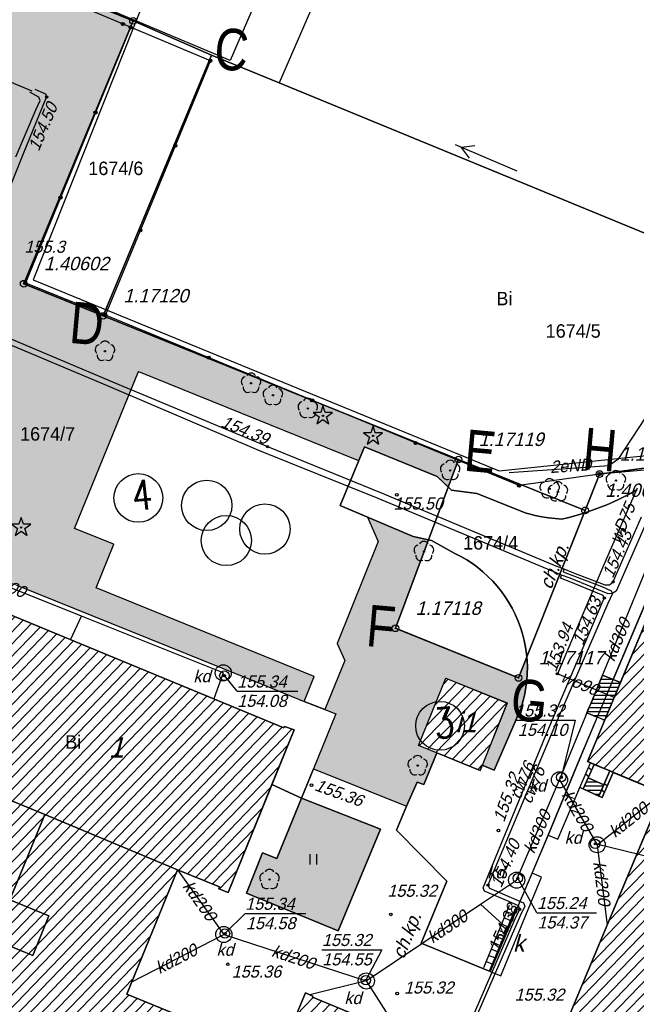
# Model space of a CAD drawing. Extents: x 7535570 to 7569561, y 5723799 to 5746390.
# Tile 13 of 17: x 7552902 to 7557488, y 5731256 to 5738580. Entities that reach past the tile are written whole.
import ezdxf

# ---------------------------------------------------------------- set-up
doc = ezdxf.new("R2010")
doc.units = 0
doc.header["$MEASUREMENT"] = 0
doc.linetypes.add('4001', pattern=[0])
doc.layers.get('0').update_dxf_attribs({"linetype": 'CONTINUOUS'})
for name, color, linetype in [('BUDYNKI', 1, 'CONTINUOUS'), ('dim', 40, 'CONTINUOUS'), ('DROGI', 135, 'CONTINUOUS'), ('DZIALKI', 7, 'CONTINUOUS'), ('ELEMENTY_BUDYNKOW', 7, 'CONTINUOUS'), ('GRANICZNIKI', 7, 'CONTINUOUS'), ('HATCH', 8, 'CONTINUOUS'), ('LINIE_NAPOWIETRZNE', 184, 'CONTINUOUS'), ('OGRODZENIA', 184, 'CONTINUOUS'), ('ROSLINNOSC', 104, 'CONTINUOUS'), ('ROŚLINNOŚĆ', 104, 'CONTINUOUS'), ('RZEZBA', 8, 'CONTINUOUS'), ('RZEŹBA', 8, 'CONTINUOUS'), ('SYSTEM', 15, 'CONTINUOUS'), ('TEXT', 2, 'CONTINUOUS'), ('UZ_CO', 54, 'CONTINUOUS'), ('UZ_ENERGIA', 10, 'CONTINUOUS'), ('UZ_KANALIZACJA', 14, 'CONTINUOUS'), ('UZ_WODA', 140, 'CONTINUOUS'), ('UZYTKI', 7, 'CONTINUOUS')]:
    doc.layers.add(name, color=color, linetype=linetype)
doc.layers.add('sc', color=4, linetype='CONTINUOUS', lineweight=30)
doc.layers.add('ZIELEN', color=82, linetype='CONTINUOUS', lineweight=0)
doc.styles.add('arialce', font='arial.ttf', dxfattribs={"width": 0.8})
doc.styles.add('romans', font='romans.shx', dxfattribs={"width": 0.8})

# ---------------------------------------------------------------- blocks, each defined once
blk = doc.blocks.new('3001')
at = {"layer": 'SYSTEM', "color": 15, "linetype": 'Continuous'}
blk.add_line((-1, 0.5), (1, 0.5), dxfattribs=at)
blk = doc.blocks.new('1281')
at = {"layer": 'OGRODZENIA', "color": 184, "linetype": 'Continuous'}
for radius in [0.24, 0.16, 0.08]:
    blk.add_circle((0, 0), radius, dxfattribs=at)
blk = doc.blocks.new('1811')
at = {"layer": 'RZEŹBA', "color": 8, "linetype": 'Continuous'}
blk.add_circle((0, 0), 0.2, dxfattribs=at)
blk = doc.blocks.new('1422')
at = {"layer": 'ROŚLINNOŚĆ', "color": 104, "linetype": 'Continuous'}
blk.add_circle((0, 0), 0.1, dxfattribs=at)
for centre, start, end in [((0, 0.75), 30.19, 149.77), ((-0.71, 0.23), 102.5, 221.75), ((0.71, 0.23), 318.3, 77.49), ((-0.44, -0.61), 174.33, 293.45), ((0.44, -0.61), 246.24, 5.74)]:
    blk.add_arc(centre, 0.75, start, end, dxfattribs=at)
blk = doc.blocks.new('1412')
at = {"layer": 'ROŚLINNOŚĆ', "color": 104, "linetype": 'Continuous'}
for p, q in [((0, 1.5), (-0.33, 0.47)), ((0.33, 0.47), (0, 1.5)), ((-0.33, 0.47), (-1.43, 0.47)), ((-1.43, 0.47), (-0.55, -0.17)), ((1.43, 0.47), (0.33, 0.47)), ((0.55, -0.17), (1.43, 0.47)), ((-0.55, -0.17), (-0.88, -1.21)), ((-0.88, -1.21), (0, -0.57)), ((0, -0.57), (0.88, -1.21)), ((0.88, -1.21), (0.55, -0.17))]:
    blk.add_line(p, q, dxfattribs=at)
blk.add_circle((0, 0), 0.1, dxfattribs=at)
blk = doc.blocks.new('1716')
at = {"layer": 'UZ_WODA', "color": 5, "linetype": 'Continuous'}
for radius in [0.16, 0.08]:
    blk.add_circle((0, 0), radius, dxfattribs=at)
blk = doc.blocks.new('1450')
at = {"layer": 'ROŚLINNOŚĆ', "color": 104, "linetype": 'Continuous'}
for p, q in [((-0.5, 0), (-0.5, 1.5)), ((0.5, 0), (0.5, 1.5))]:
    blk.add_line(p, q, dxfattribs=at)
blk = doc.blocks.new('2472')
at = {"layer": 'ROŚLINNOŚĆ', "color": 104, "linetype": 'Continuous'}
for centre in [(0.16, 0.7), (0, 0.5), (0.16, 0.3)]:
    blk.add_circle(centre, 0.16, dxfattribs=at)
blk = doc.blocks.new('1736')
at = {"layer": 'UZ_CO', "color": 135, "linetype": 'Continuous'}
for radius in [0.16, 0.08]:
    blk.add_circle((0, 0), radius, dxfattribs=at)
blk = doc.blocks.new('1047')
at = {"layer": 'LINIE_NAPOWIETRZNE', "color": 1, "linetype": 'Continuous'}
blk.add_line((0, 0.5), (0, 10.5), dxfattribs=at)
blk = doc.blocks.new('1046')
at = {"layer": 'LINIE_NAPOWIETRZNE', "color": 1, "linetype": 'Continuous'}
for p in [(-1, 7.8), (1, 7.8)]:
    blk.add_line(p, (0, 9.53), dxfattribs=at)
blk = doc.blocks.new('1726')
at = {"layer": 'UZ_KANALIZACJA', "color": 14, "linetype": 'Continuous'}
for radius in [0.16, 0.08]:
    blk.add_circle((0, 0), radius, dxfattribs=at)
blk = doc.blocks.new('1001')
at = {"layer": 'SYSTEM', "color": 15, "linetype": 'Continuous'}
blk.add_line((0, 0), (0, 0), dxfattribs=at)
blk = doc.blocks.new('1246')
at = {"layer": 'GRANICZNIKI', "color": 7, "linetype": 'Continuous'}
for radius in [0.5, 0.05]:
    blk.add_circle((0, 0), radius, dxfattribs=at)
blk = doc.blocks.new('MMAAPKOP')
at = {"layer": 'BUDYNKI'}
for points in [[(19623, 6789, 0), (18897, 5109, 0), (17995, 5489, 0), (18132.2, 5803.1, 0), (18412.2, 5683.8, 0), (18996, 7054, 0), (19623, 6789, 0)], [(16921, 690, 0), (17081, 1078, 0), (17153, 1048, 0), (17147.6, 1034.9, 0), (19296.9, 146.7, 0), (19301.2, 157.4, 0), (19372.9, 131, 0), (18883, -1078, 0), (18813.5, -1049.8, 0), (18819.1, -1035.9, 0), (18506.9, -909.2, 0), (18128, -1834, 0), (19258.7, -2297.2, 0), (19458, -1825, 0), (19513.3, -1848.1, 0), (19509.4, -1857.5, 0), (19915.4, -2026.1, 0)], [(21153, -2631, 0), (22112.4, -337.6, 0), (21554, -104, 0), (22166, 1359, 0), (23624, 757, 0), (23358, 116, 0), (23296.3, 141.6, 0), (23095, -345, 0), (23138, -361, 0), (23121, -402, 0), (23078.6, -384.4, 0), (22865, -900, 0), (22907, -917, 0), (22892, -955, 0), (22849.9, -938.4, 0), (22634, -1452, 0), (22675, -1470, 0), (22658.8, -1506.9, 0), (22617.8, -1488.9, 0), (22405, -2007, 0)], [(20958.7, 331.4, 0), (20756.2, -170, 0), (20298.9, 14.8, 0), (20501.4, 516.3, 0), (20958.7, 331.4, 0)]]:
    blk.add_polyline3d(points, dxfattribs=at)
at = {"layer": 'DROGI'}
for p, q in [((17739, 1630), (18216, 2798)), ((18216, 2798), (19840, 2141)), ((19896.1, 2235.5), (19716.1, 1799.4)), ((19716.1, 1799.4), (19896.1, 2235.5)), ((20436.8, 2015.5), (19896.1, 2235.5)), ((19896.1, 2235.5), (20436.8, 2015.5)), ((19854.6, 2135.1), (19716.1, 1799.4)), ((19840, 2141), (19854.6, 2135.1)), ((20544.7, 1914.4), (20436.8, 2015.5)), ((20436.8, 2015.5), (20544.7, 1914.4)), ((20731.8, 1889.5), (20544.7, 1914.4)), ((20544.7, 1914.4), (20731.8, 1889.5)), ((21923.1, 1916.1), (21879.2, 1892.1)), ((21879.2, 1892.1), (21923.1, 1916.1)), ((21097.7, 1743.6), (20731.8, 1889.5)), ((20731.8, 1889.5), (21097.7, 1743.6)), ((21789.9, 1847.2), (21744.5, 1826.3)), ((21744.5, 1826.3), (21789.9, 1847.2)), ((21834.8, 1869.1), (21789.9, 1847.2)), ((21789.9, 1847.2), (21834.8, 1869.1)), ((21879.2, 1892.1), (21834.8, 1869.1)), ((21834.8, 1869.1), (21879.2, 1892.1)), ((19716.1, 1799.4), (19918.8, 1713.8)), ((19716.1, 1799.4), (20258.9, 1570.2)), ((20258.9, 1570.2), (19716.1, 1799.4)), ((21605.5, 1770.1), (21558.3, 1753.6)), ((21558.3, 1753.6), (21605.5, 1770.1)), ((21652.2, 1787.7), (21605.5, 1770.1)), ((21605.5, 1770.1), (21652.2, 1787.7)), ((21698.6, 1806.5), (21652.2, 1787.7)), ((21652.2, 1787.7), (21698.6, 1806.5)), ((21744.5, 1826.3), (21698.6, 1806.5)), ((21698.6, 1806.5), (21744.5, 1826.3)), ((19918.8, 1713.8), (19999, 1532)), ((21117.9, 1738.2), (21097.7, 1743.6)), ((21097.7, 1743.6), (21117.9, 1738.2)), ((21166.6, 1727), (21117.9, 1738.2)), ((21117.9, 1738.2), (21166.6, 1727)), ((21215.7, 1717.3), (21166.6, 1727)), ((21166.6, 1727), (21215.7, 1717.3)), ((21265, 1709.3), (21215.7, 1717.3)), ((21215.7, 1717.3), (21265, 1709.3)), ((21314.6, 1702.9), (21265, 1709.3)), ((21265, 1709.3), (21314.6, 1702.9)), ((21364.4, 1698.2), (21314.6, 1702.9)), ((21314.6, 1702.9), (21364.4, 1698.2)), ((21405.5, 1708.3), (21364.4, 1698.2)), ((21364.4, 1698.2), (21405.5, 1708.3)), ((21453.8, 1721.3), (21405.5, 1708.3)), ((21405.5, 1708.3), (21453.8, 1721.3)), ((21501.8, 1735.4), (21453.8, 1721.3)), ((21453.8, 1721.3), (21501.8, 1735.4)), ((21549.4, 1750.6), (21501.8, 1735.4)), ((21501.8, 1735.4), (21549.4, 1750.6)), ((21558.3, 1753.6), (21549.4, 1750.6)), ((21549.4, 1750.6), (21558.3, 1753.6)), ((18033, 1514), (17739, 1630)), ((20258.9, 1570.2), (20394.7, 1539.3)), ((20394.7, 1539.3), (20258.9, 1570.2)), ((20394.7, 1539.3), (20569, 1443.2)), ((20569, 1443.2), (20394.7, 1539.3)), ((17900, 1189), (18033, 1514)), ((19999, 1532), (19694, 773)), ((20569, 1443.2), (20613.5, 1420.4)), ((20613.5, 1420.4), (20569, 1443.2)), ((20613.5, 1420.4), (20656.8, 1395.4)), ((20656.8, 1395.4), (20613.5, 1420.4)), ((20656.8, 1395.4), (20698.7, 1368.1)), ((20698.7, 1368.1), (20656.8, 1395.4)), ((20698.7, 1368.1), (20739, 1338.6)), ((20739, 1338.6), (20698.7, 1368.1)), ((20739, 1338.6), (20777.8, 1307)), ((20777.8, 1307), (20739, 1338.6)), ((21497.4, -80.2), (22102.7, 1349.5)), ((22102.7, 1349.5), (21746, 505.7)), ((20777.8, 1307), (20814.8, 1273.4)), ((20814.8, 1273.4), (20777.8, 1307)), ((20814.8, 1273.4), (20850.1, 1238)), ((20850.1, 1238), (20814.8, 1273.4)), ((17316.3, 1206.5), (19129.2, 474)), ((19523, 529), (17900, 1189)), ((20850.1, 1238), (20883.4, 1200.7)), ((20883.4, 1200.7), (20850.1, 1238)), ((20883.4, 1200.7), (20914.6, 1161.7)), ((20914.6, 1161.7), (20883.4, 1200.7)), ((20914.6, 1161.7), (20943.8, 1121.1)), ((20943.8, 1121.1), (20914.6, 1161.7)), ((20943.8, 1121.1), (20970.8, 1079)), ((20970.8, 1079), (20943.8, 1121.1)), ((19296.9, 146.7), (17147.6, 1034.9)), ((20970.8, 1079), (20995.6, 1035.6)), ((20995.6, 1035.6), (20970.8, 1079)), ((20995.6, 1035.6), (21018, 990.9)), ((21018, 990.9), (20995.6, 1035.6)), ((21018, 990.9), (21020.5, 985.5)), ((21020.5, 985.5), (21018, 990.9)), ((21020.5, 985.5), (21040.2, 939.6)), ((21040.2, 939.6), (21020.5, 985.5)), ((21040.2, 939.6), (21057.5, 892.7)), ((21057.5, 892.7), (21040.2, 939.6)), ((21057.5, 892.7), (21072.3, 844.9)), ((21072.3, 844.9), (21057.5, 892.7)), ((21072.3, 844.9), (21084.6, 796.4)), ((21084.6, 796.4), (21072.3, 844.9)), ((19694, 773), (19750, 648)), ((21084.6, 796.4), (21094.2, 747.4)), ((21094.2, 747.4), (21084.6, 796.4)), ((21094.2, 747.4), (21101.3, 697.9)), ((21101.3, 697.9), (21094.2, 747.4)), ((21101.3, 697.9), (21105.8, 648.1)), ((21105.8, 648.1), (21101.3, 697.9)), ((19750, 648), (19602, 282)), ((21105.8, 648.1), (21107.6, 598.1)), ((21107.6, 598.1), (21105.8, 648.1)), ((21107.6, 598.1), (21106.7, 548.1)), ((21106.7, 548.1), (21107.6, 598.1)), ((19449, 343), (19523, 529)), ((21106.7, 548.1), (21103.3, 498.3)), ((21103.3, 498.3), (21106.7, 548.1)), ((21667, 539), (21579, 326)), ((21746, 505.7), (21667, 539)), ((19129.2, 474), (19449, 343)), ((21097.2, 448.6), (21088.5, 399.4)), ((21088.5, 399.4), (21097.2, 448.6)), ((21103.3, 498.3), (21097.2, 448.6)), ((21097.2, 448.6), (21103.3, 498.3)), ((21088.5, 399.4), (21077.2, 350.7)), ((21077.2, 350.7), (21088.5, 399.4)), ((19449, 343), (19602, 282)), ((21063.4, 302.7), (21057.1, 283.5)), ((21057.1, 283.5), (21063.4, 302.7)), ((21077.2, 350.7), (21063.4, 302.7)), ((21063.4, 302.7), (21077.2, 350.7)), ((21579, 326), (21563.6, 291.6)), ((19684, 251), (19516, -158)), ((19602, 282), (19684, 251)), ((21057.1, 283.5), (20860.7, -168.2)), ((20860.7, -168.2), (21057.1, 283.5)), ((21627.6, 225.9), (21497.4, -80.2)), ((21563.6, 291.6), (21549, 259)), ((21549, 259), (21627.6, 225.9)), ((19301.2, 157.4), (19296.9, 146.7)), ((19372.9, 131), (19301.2, 157.4)), ((19208.5, -274.8), (19372.9, 131)), ((20433.9, -39.3), (20338, -275.9)), ((20338, -275.9), (20433.9, -39.3)), ((20756.2, -170), (20433.9, -39.3)), ((20433.9, -39.3), (20756.2, -170)), ((20771.5, -132.2), (20756.2, -170)), ((20756.2, -170), (20771.5, -132.2)), ((20860.7, -168.2), (20771.5, -132.2)), ((20771.5, -132.2), (20860.7, -168.2)), ((21262.2, -652.1), (21497.4, -80.2)), ((21497.4, -80.2), (21262.2, -652.1)), ((19428, -376), (19516, -158)), ((19516, -158), (19428, -376)), ((19516, -158), (20209.8, -434.9)), ((21663.6, -371.7), (21746.2, -184.4)), ((21746.2, -184.4), (22112.4, -337.6)), ((18883, -1078), (19208.5, -274.8)), ((19208.5, -274.8), (19428, -376)), ((19428, -376), (19208.5, -274.8)), ((20287.5, -256.5), (20209.8, -434.9)), ((20209.8, -434.9), (20287.5, -256.5)), ((20338, -275.9), (20287.5, -256.5)), ((20287.5, -256.5), (20338, -275.9)), ((22112.4, -337.6), (21153, -2631)), ((21334, -681.7), (21497.7, -296.6)), ((21497.7, -296.6), (21523, -308)), ((21523, -308), (21640, -361)), ((21640, -361), (21663.6, -371.7)), ((19428, -376), (19245, -826)), ((20015.7, -608), (19428, -376)), ((20209.8, -434.9), (20135.3, -615.1)), ((20135.3, -615.1), (20209.8, -434.9)), ((20209.8, -434.9), (20135.3, -615.1)), ((19701.6, -1362.1), (20015.7, -608)), ((20135.3, -615.1), (20509.8, -994.8)), ((20509.8, -994.8), (20135.3, -615.1)), ((20135.3, -615.1), (20509.8, -994.8)), ((21262.2, -652.1), (20831.8, -1665.4)), ((21142.8, -933.4), (21262.2, -652.1)), ((21142.8, -933.4), (21262.2, -652.1)), ((21262.2, -652.1), (21334, -681.7)), ((19138, -783), (19019.2, -1082.8)), ((19245, -826), (19138, -783)), ((18128, -1834), (18506.9, -909.2)), ((18506.9, -909.2), (18819.1, -1035.9)), ((20831.8, -1665.4), (21142.8, -933.4)), ((21213.6, -964.4), (21142.8, -933.4)), ((20509.8, -994.8), (20316.9, -1454.8)), ((20316.9, -1454.8), (20509.8, -994.8)), ((20509.8, -994.8), (20316.9, -1454.8)), ((20911.2, -1697.9), (21213.6, -964.4)), ((18819.1, -1035.9), (18813.5, -1049.8)), ((18813.5, -1049.8), (18883, -1078)), ((19019.2, -1082.8), (19701.6, -1362.1)), ((20316.9, -1454.8), (20831.8, -1665.4)), ((20831.8, -1665.4), (20316.9, -1454.8)), ((20316.9, -1454.8), (20831.8, -1665.4)), ((20831.8, -1665.4), (20911.2, -1697.9)), ((19458, -1825), (19258.8, -2297.3)), ((19513.3, -1848.3), (19458, -1825)), ((19258.8, -2297.3), (18128, -1834)), ((19509.4, -1857.5), (19513.3, -1848.3)), ((19915.4, -2026.1), (19509.4, -1857.5))]:
    blk.add_line(p, q, dxfattribs=at)
at = {"layer": 'DZIALKI'}
for p, q in [((19990, 6630), (19262, 4944)), ((18075, 5449), (18175, 5405)), ((18175, 5405), (18075, 5449)), ((18175, 5405), (17362, 3450)), ((17362, 3450), (18175, 5405)), ((18175, 5405), (18759, 5151)), ((18759, 5151), (18175, 5405)), ((17953, 3211), (18759, 5151)), ((18759, 5151), (17953, 3211)), ((18759, 5151), (19262, 4944)), ((19262, 4944), (18759, 5151)), ((19262, 4944), (25410, 2414)), ((17362, 3450), (17953, 3211)), ((17953, 3211), (17362, 3450)), ((20595, 2143), (17953, 3211)), ((17953, 3211), (20595, 2143)), ((20127, 887), (20595, 2143)), ((20595, 2143), (20127, 887)), ((20595, 2143), (21537, 1764)), ((21537, 1764), (20595, 2143)), ((22031, 2085), (21644, 2034)), ((21644, 2034), (22031, 2085)), ((21644, 2034), (21537, 1764)), ((21537, 1764), (21644, 2034)), ((21537, 1764), (21042, 518)), ((21042, 518), (21537, 1764)), ((21042, 518), (20127, 887)), ((20127, 887), (21042, 518))]:
    blk.add_line(p, q, dxfattribs=at)
at = {"layer": 'ELEMENTY_BUDYNKOW'}
for p, q in [((21629.8, 449), (21785.3, 449)), ((21642.2, 479), (21797.9, 479)), ((21654.6, 509), (21738.2, 509)), ((21605, 389), (21760.3, 389)), ((21617.4, 419), (21772.8, 419)), ((21566.9, 299), (21722.6, 299)), ((21580.2, 329), (21735.2, 329)), ((21592.6, 359), (21747.7, 359)), ((21553.5, 269), (21710.1, 269)), ((21596.5, 239), (21697.7, 239)), ((21667.7, 209), (21684.8, 209)), ((21563.7, -216.5), (21541, -198.1)), ((21584.7, -169.2), (21561.9, -150.7)), ((21532.8, -285.9), (21672.5, -285.9)), ((21546.2, -255.9), (21625.8, -255.9)), ((21680.5, -267.4), (21702.1, -284.5)), ((21540.4, -315.9), (21659.5, -315.9)), ((21606.7, -345.9), (21646.5, -345.9)), ((21660, -314.9), (21681.2, -331.8))]:
    blk.add_line(p, q, dxfattribs=at)
for points in [[(17257.5, -1132.9, 0), (17549.6, -1252.6, 0), (17428.8, -1547.5, 0), (17136.4, -1427.7, 0)], [(16800.4, -2254.3, 0), (16945.4, -1895.5, 0), (17136.4, -1427.7, 0), (17428.8, -1547.5, 0), (17549.6, -1252.6, 0), (17257.5, -1132.9, 0), (17518.2, -498.1, 0), (18506.9, -909.2, 0), (18128, -1834, 0), (19258.7, -2297.2, 0), (19458, -1825, 0), (19513.3, -1848.1, 0), (19509.4, -1857.5, 0), (19915.4, -2026.1, 0)], [(21153, -2631, 0), (22112.4, -337.6, 0), (21554, -104, 0), (22166, 1359, 0), (23624, 757, 0), (23358, 116, 0), (23296.3, 141.6, 0), (23095, -345, 0), (23138, -361, 0), (23121, -402, 0), (23078.6, -384.4, 0), (22865, -900, 0), (22907, -917, 0), (22892, -955, 0), (22849.9, -938.4, 0), (22634, -1452, 0), (22675, -1470, 0), (22658.8, -1506.9, 0), (22617.8, -1488.9, 0), (22405, -2007, 0)], [(22153, 1327.9, 0), (21799.6, 483.1, 0), (21746, 505.7, 0), (22102.7, 1349.5, 0), (22153, 1327.9, 0)], [(18506.9, -909.2, 0), (17518.2, -498.1, 0), (17077.2, -317, 0), (16596.2, -119.5, 0), (16764.7, 300.2, 0), (16921, 690, 0), (17081, 1078, 0), (17153, 1048, 0), (17147.6, 1034.9, 0), (19296.9, 146.7, 0), (19301.2, 157.4, 0), (19372.9, 131, 0), (18883, -1078, 0), (18813.5, -1049.8, 0), (18819.1, -1035.9, 0), (18506.9, -909.2, 0)], [(21799.6, 483.1, 0), (21711.1, 271.4, 0), (21696.7, 236.6, 0), (21682.2, 202.9, 0), (21549, 259, 0), (21563.6, 291.6, 0), (21579, 326, 0), (21667, 539, 0), (21799.6, 483.1, 0)], [(21604.4, -125, 0), (21523, -308, 0), (21497.7, -296.6, 0), (21578, -114, 0), (21604.4, -125, 0)], [(21559.6, -225.9, 0), (21604.4, -125, 0), (21721.1, -173.8, 0), (21675.7, -278.5, 0), (21559.6, -225.9, 0)], [(21640, -361, 0), (21721.1, -173.8, 0), (21746.2, -184.4, 0), (21663.6, -371.7, 0), (21640, -361, 0)], [(21559.6, -225.9, 0), (21675.7, -278.5, 0), (21663.8, -306, 0), (21651.9, -333.5, 0), (21640, -361, 0), (21523, -308, 0), (21535.2, -280.6, 0), (21547.4, -253.2, 0), (21559.6, -225.9, 0)], [(16816.5, -951.8, 0), (17077.2, -317, 0), (17518.2, -498.1, 0), (17257.5, -1132.9, 0), (16816.5, -951.8, 0)]]:
    blk.add_polyline3d(points, dxfattribs=at)
at = {"layer": 'OGRODZENIA'}
for p, q in [((18750, 5108), (16799, 5930)), ((18157, 5356), (17374, 3457)), ((17969, 3217), (18750, 5108)), ((17374, 3457), (17969, 3217)), ((21046, 1948), (17969, 3217)), ((22033, 2068), (21643.9, 2034.4)), ((21643.9, 2034.4), (21046, 1948))]:
    blk.add_line(p, q, dxfattribs=at)
at = {"layer": 'ROSLINNOSC'}
for points in [[(19840, 2141, 0), (19854.6, 2135.1, 0), (19716.1, 1799.4, 0), (19918.8, 1713.8, 0), (19999, 1532, 0), (19694, 773, 0), (19750, 648, 0), (19602, 282, 0), (19449, 343, 0), (19523, 529, 0), (17900, 1189, 0), (18033, 1514, 0), (17739, 1630, 0), (18216, 2798, 0), (19840, 2141, 0)], [(19428, -376, 0), (20015.7, -608, 0), (19701.6, -1362.1, 0), (19019.2, -1082.8, 0), (19138, -783, 0), (19245, -826, 0), (19428, -376, 0)]]:
    blk.add_polyline3d(points, dxfattribs=at)
at = {"layer": 'SYSTEM'}
blk.add_polyline3d([(14109.4, 7161.5, 0), (17149.6, 6335.1, 0), (18256.9, 5557.1, 0), (17433, 3478.4, 0), (20897.1, 2059, 0), (22611.1, 2236.9, 0), (25426.7, 668.2, 0), (22143.6, -7273.4, 0), (10110.5, -2461.5, 0), (14109.4, 7161.5, 0)], dxfattribs=at)
at = {"layer": 'UZ_CO'}
for p, q in [((16476.9, 5281.8), (17422.5, 4883.7)), ((17475.1, 4836.5), (17406.5, 4874.2)), ((17444.7, 4896.8), (17523.5, 4862)), ((17483.3, 4813), (17475.1, 4836.5)), ((17532.1, 4839.2), (17500.4, 4767.4)), ((17523.5, 4862), (17532.1, 4839.2)), ((17500.4, 4767.4), (17359, 4417)), ((17454.3, 4749.3), (17483.3, 4813)), ((17302.8, 4394.4), (17454.3, 4749.3)), ((17359, 4417), (16889, 3255)), ((16963, 3168), (18070, 2700)), ((18003, 2683), (16903, 3144)), ((19111, 2210), (18003, 2683)), ((18070, 2700), (19175, 2238)), ((19999, 1853), (19111, 2210)), ((19175, 2238), (20016, 1898)), ((21287, 1314), (19999, 1853)), ((20016, 1898), (21308, 1356)), ((21766, 1279), (21956, 1715)), ((21981, 1650), (21769, 1163)), ((21308, 1356), (21379, 1329)), ((21379, 1329), (21374, 1308)), ((21379, 1329), (21450, 1299)), ((21361, 1282), (21287, 1314)), ((21354, 1259), (21361, 1282)), ((21418, 1236), (21354, 1259)), ((21425, 1259), (21361, 1282)), ((21374, 1308), (21439, 1283)), ((21709, 1144), (21425, 1259)), ((21439, 1283), (21661, 1199)), ((21450, 1299), (21640, 1228)), ((21746, 1232), (21766, 1279)), ((21671, 1130), (21418, 1236)), ((21640, 1228), (21683, 1210)), ((21661, 1199), (21732, 1165)), ((21683, 1210), (21719, 1211)), ((21719, 1211), (21746, 1232)), ((21260, 126), (21680, 1112)), ((21680, 1112), (21671, 1130)), ((21740, 1145), (21707, 1071)), ((21738, 1146), (21709, 1144)), ((21732, 1165), (21740, 1145)), ((21769, 1163), (21738, 1146)), ((21707, 1071), (21305, 144)), ((20779, -1044), (21260, 126)), ((21305, 144), (20815, -1024)), ((20815, -1024), (20826, -1047)), ((20788, -1068), (20779, -1044)), ((20969, -1146), (20788, -1068)), ((20826, -1047), (21004, -1122)), ((21042, -1178), (20969, -1146)), ((21004, -1122), (21079, -1156)), ((21079, -1156), (21088, -1179)), ((21017, -1274), (21051, -1203)), ((21051, -1203), (21042, -1178)), ((21088, -1179), (21054, -1252)), ((20537.4, -2381), (21017, -1274)), ((21054, -1252), (20557.3, -2389.1))]:
    blk.add_line(p, q, dxfattribs=at)
at = {"layer": 'UZ_ENERGIA'}
for p, q in [((21983, 2451.7), (21781.1, 2143.4)), ((21781.1, 2143.4), (21714.5, 2094.9)), ((21714.5, 2094.9), (20971.8, 2043.7))]:
    blk.add_line(p, q, dxfattribs=at)
at = {"layer": 'UZ_KANALIZACJA'}
for p, q in [((21347, -240), (22214, 1871)), ((17792.7, 978.1), (16912.2, 1327)), ((17710.6, 802.3), (17792.7, 978.1)), ((18846, 556), (17792.7, 978.1)), ((18846, 556), (18774.8, 362.5)), ((18949.2, 419.2), (18854.1, 534.7)), ((18949.2, 419.2, 15534.1), (19399.5, 419, 15534.1)), ((21016.6, 203.8, 15532.1), (21462.7, 203.6, 15532.1)), ((21462.7, 203.6), (21359.8, -221.1)), ((21028, -986), (21347, -240)), ((21347, -240), (21627, -723)), ((21627, -723), (22112.4, -337.9)), ((22057.4, -824.9), (21611.7, -715.8)), ((21627, -723), (21700.4, -1321.7)), ((18506.9, -909.2), (18850, -1390)), ((20759, -1166), (21028, -986)), ((21179.2, -1228.7), (21036.4, -972.3)), ((19910, -1736), (20759, -1166)), ((20927.2, -1317.9), (20759, -1166)), ((19008.8, -1233.9), (18858.8, -1383.9)), ((19008.8, -1233.9, 15534.1), (19459.1, -1234.1, 15534.1)), ((20972.3, -1174.7), (20780.9, -1638.7)), ((21018.5, -1193.7), (20827.1, -1657.7)), ((21179.2, -1228.7, 15524.1), (21622.9, -1228.9, 15524.1)), ((18165.9, -1741.5), (18850, -1390)), ((18850, -1390, 15458.1), (19910, -1736, 15455.1)), ((19580.4, -1503.3, 15532.1), (20026.5, -1503.5, 15532.1)), ((20026.5, -1503.5), (19906.3, -1729.7)), ((19910, -1736), (19490.2, -1838.6)), ((19910, -1736), (20245.8, -2262.6))]:
    blk.add_line(p, q, dxfattribs=at)
for centre, radius in [((18846, 556, 15394.1), 60), ((18854.1, 534.7, 15394.1), 35), ((21347, -240, 15394.1), 60), ((21359.8, -221.1, 15394.1), 35), ((21627, -723, 15443.1), 60), ((21611.7, -715.8, 15443.1), 35), ((21028, -986, 15394.1), 60), ((21036.4, -972.3, 15394.1), 35), ((18850, -1390), 60), ((18858.8, -1383.9, 15394.1), 35), ((19910, -1736), 60), ((19906.3, -1729.7, 15394.1), 35)]:
    blk.add_circle(centre, radius, dxfattribs=at)
at = {"layer": 'UZ_WODA'}
for p, q in [((21925.6, 1930.4), (21666.8, 1337.5)), ((21666.8, 1337.5), (21331.1, 549)), ((21753.3, 372.4), (21331.1, 549))]:
    blk.add_line(p, q, dxfattribs=at)
at = {"layer": 'UZYTKI'}
for points in [[(26020, 2886, 0), (25764, 2268, 0), (25410, 2414, 0), (19262, 4944, 0), (18759, 5151, 0), (18175, 5405, 0), (18075, 5449, 0), (17992, 5483, 0), (18132, 5803, 0), (18214, 5769, 0), (18806, 7136, 0), (19784, 9394, 0), (19885, 9840, 0), (19918, 9964, 0), (20034, 10456, 0), (27836, 7254, 0)], [(18075, 5449, 0), (18175, 5405, 0), (18759, 5151, 0), (17953, 3211, 0), (20595, 2143, 0), (20127, 887, 0), (21042, 518, 0), (21537, 1764, 0), (21644, 2034, 0), (22031, 2085, 0), (25139, 768, 0), (21928, -6950, 0), (10315, -2218, 0)], [(25410, 2414, 0), (25764, 2268, 0), (25518, 1676, 0), (25139, 768, 0), (22031, 2085, 0), (21644, 2034, 0), (21537, 1764, 0), (21042, 518, 0), (20127, 887, 0), (20595, 2143, 0), (17953, 3211, 0), (18759, 5151, 0), (19262, 4944, 0), (25410, 2414, 0)]]:
    blk.add_polyline3d(points, dxfattribs=at)
at = {"layer": 'DZIALKI', "xscale": 50, "yscale": 50, "zscale": 50}
for p in [(18175, 5405), (18175, 5405), (18175, 5405), (18175, 5405), (18175, 5405), (18175, 5405), (18759, 5151), (18759, 5151), (18759, 5151), (18759, 5151), (18759, 5151), (18759, 5151), (19262, 4944), (19262, 4944), (19262, 4944), (19262, 4944), (17362, 3450), (17362, 3450), (17362, 3450), (17362, 3450), (17953, 3211), (17953, 3211), (17953, 3211), (17953, 3211), (17953, 3211), (17953, 3211), (20595, 2143), (20595, 2143), (20595, 2143), (20595, 2143), (20595, 2143), (20595, 2143), (21644, 2034), (21644, 2034), (21644, 2034), (21644, 2034), (21537, 1764), (21537, 1764), (21537, 1764), (21537, 1764), (21537, 1764), (21537, 1764), (20127, 887), (20127, 887), (20127, 887), (20127, 887), (21042, 518), (21042, 518), (21042, 518), (21042, 518)]:
    blk.add_blockref('1001', p, dxfattribs=at)
at = {"layer": 'GRANICZNIKI', "xscale": 50, "yscale": 50, "zscale": 50}
for p in [(18175, 5405), (17362, 3450), (17953, 3211), (20595, 2143), (21644, 2034), (21537, 1764), (20127, 887), (21042, 518)]:
    blk.add_blockref('1246', p, dxfattribs=at)
at = {"layer": 'LINIE_NAPOWIETRZNE', "xscale": 50.00000000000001, "yscale": 50.00000000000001, "zscale": 50.00000000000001, "rotation": 67.11226499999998}
for name in ['1047', '1046']:
    blk.add_blockref(name, (21056.2, 4277.7), dxfattribs=at)
at = {"layer": 'OGRODZENIA', "xscale": 50, "yscale": 50, "zscale": 50}
for p in [(18099.7, 5382), (18157, 5356), (18750, 5108), (18750, 5108), (17896, 4723), (18489.7, 4477.7), (17635, 4090), (18229.3, 3847.3), (17374, 3457), (17374, 3457), (17969, 3217), (17969, 3217), (17969, 3217), (18738.2, 2899.7), (19507.5, 2582.5), (20276.8, 2265.3), (21643.9, 2034.4), (21643.9, 2034.4), (21046, 1948), (21046, 1948)]:
    blk.add_blockref('1281', p, dxfattribs=at)
at = {"layer": 'ROSLINNOSC', "xscale": 50, "yscale": 50, "zscale": 50}
for name, p in [('1422', (17966.3, 2947.7, 15536.1)), ('1422', (19052.7, 2709.8, 15536.1)), ('1422', (19215, 2620, 15536.1)), ('1422', (19475, 2523, 15536.1)), ('1412', (19587, 2468, 15536.1)), ('1412', (19960, 2318, 15536.1)), ('1422', (20533.6, 2061.7, 15536.1)), ('1422', (21766.3, 1985.3, 15536.1)), ('1422', (21273.5, 1924.8)), ('1422', (21334.9, 1902.5)), ('1412', (17343, 1637, 15536.1)), ('1422', (20338, 1458, 15536.1)), ('1422', (20291.9, -134.3, 15536.1)), ('1450', (19517.5, -869.1)), ('1450', (19517.5, -869.1)), ('1422', (19190, -981, 15536.1))]:
    blk.add_blockref(name, p, dxfattribs=at)
at = {"layer": 'ROSLINNOSC', "xscale": 1168.0428, "yscale": 1168.0428, "zscale": 100, "rotation": 67.870668}
blk.add_blockref('2472', (19410, 1320), dxfattribs=at)
at = {"layer": 'RZEZBA', "xscale": 50, "yscale": 50, "zscale": 50}
for p in [(20137, 1879.7, 15550.1), (19503, -280, 15536.1), (20892.2, -616.9, 15532.1), (20091.6, -1240.8, 15532.1), (18878.9, -1612.2, 15536.1), (20140.3, -1830.1, 15532.1)]:
    blk.add_blockref('1811', p, dxfattribs=at)
at = {"layer": 'SYSTEM', "xscale": 25, "yscale": 50.1926, "zscale": 100, "rotation": 157.583853}
for p in [(20985.8, -1207.4), (20947.6, -1300.2), (20966.7, -1253.8), (20928.4, -1346.6), (20890.1, -1439.4), (20909.3, -1393), (20871, -1485.8), (20832.7, -1578.6), (20851.9, -1532.2)]:
    blk.add_blockref('3001', p, dxfattribs=at)
at = {"layer": 'UZ_CO', "xscale": 50, "yscale": 50, "zscale": 50}
for p in [(17532.1, 4839.2), (19175, 2238), (21746, 1232), (21680, 1112), (20815, -1024), (21051, -1203)]:
    blk.add_blockref('1736', p, dxfattribs=at)
at = {"layer": 'UZ_KANALIZACJA', "xscale": 50, "yscale": 50, "zscale": 50, "rotation": 235.026203}
blk.add_blockref('1726', (18854.1, 534.7, 15534.1), dxfattribs=at)
at = {"layer": 'UZ_KANALIZACJA', "xscale": 50, "yscale": 50, "zscale": 50}
for p in [(21359.8, -221.1, 15532.1), (21611.7, -715.8, 15534.1), (21036.4, -972.3, 15524.1), (18858.8, -1383.9, 15534.1), (19906.3, -1729.7, 15532.1)]:
    blk.add_blockref('1726', p, dxfattribs=at)
at = {"layer": 'UZ_WODA', "xscale": 50, "yscale": 50, "zscale": 50}
blk.add_blockref('1716', (21331.1, 549, 15394.1), dxfattribs=at)
at = {"layer": 'BUDYNKI', "oblique": 15}
for s, p in [('i1', (20573, 113.2)), ('1', (17994.1, -75))]:
    blk.add_text(s, height=150, rotation=359.97, dxfattribs=at).set_placement(p)
at = {"layer": 'DROGI', "oblique": 15}
for rotation, p in [(67.52147, (21284.2, 1169)), (67.93955, (20188.8, -1579.8))]:
    blk.add_text('ch.kp.', height=100, rotation=rotation, dxfattribs=at).set_placement(p)
at = {"layer": 'DZIALKI'}
for s, p in [('1674/6', (17842.5, 4258)), ('1674/5', (21244.2, 3048.4)), ('1674/7', (17335.2, 2282.7)), ('1674/4', (20629.9, 1472.4))]:
    blk.add_text(s, height=100, dxfattribs=at).set_placement(p)
at = {"layer": 'GRANICZNIKI', "oblique": 15}
for s, p in [('1.40602', (17512, 3550)), ('1.17120', (18103, 3311)), ('1.17119', (20745, 2243)), ('1.17116', (21794, 2134)), ('1.40603', (21687, 1864)), ('1.17118', (20277, 987)), ('1.17117', (21192, 618))]:
    blk.add_text(s, height=100, rotation=359.97, dxfattribs=at).set_placement(p)
at = {"layer": 'RZEZBA', "oblique": 15}
for s, p in [('155.3', (17367, 3680, 15527.1)), ('155.50', (20111.5, 1769.9, 15550.1)), ('155.32', (20066.4, -1110.1, 15532.1)), ('155.36', (18908.7, -1711.2, 15536.1)), ('155.32', (20190.3, -1830.1, 15532.1))]:
    blk.add_text(s, height=90, dxfattribs=at).set_placement(p)
for s, rotation, p in [('155.32', 70, (20934.3, -560.4, 15532.1)), ('155.36', 340, (19518.6, -315.6, 15536.1))]:
    blk.add_text(s, height=90, rotation=rotation, dxfattribs=at).set_placement(p)
at = {"layer": 'UZ_CO', "oblique": 15}
for s, rotation, p in [('154.50', 67.12666, (17473.8, 4430)), ('154.39', 337.9321, (18821.6, 2388.7)), ('154.43', 66.59262, (21743.4, 1253.3)), ('154.63', 67.30779, (21520.3, 754.3)), ('cw76', 66.60223, (21053.8, -391.9)), ('cw76', 67.24094, (21134.9, -425.3)), ('154.40', 66.82089, (20913.3, -1049.9)), ('154.38', 65.82938, (20893, -1529))]:
    blk.add_text(s, height=90, rotation=rotation, dxfattribs=at).set_placement(p)
at = {"layer": 'UZ_ENERGIA', "oblique": 15}
blk.add_text('2eND', height=90, rotation=3.94359, dxfattribs=at).set_placement((21279.2, 2041.4))
at = {"layer": 'UZ_KANALIZACJA', "oblique": 15}
for s, rotation, p in [('kd300', 339.74455, (17048.3, 1224.6)), ('kd300', 67.27432, (21752.6, 632.4)), ('kd', 359.97, (18623.7, 485.6, 15394.1)), ('155.34', 359.97, (18949.2, 446.2)), ('154.08', 359.97, (18949.8, 302.2)), ('155.32', 359.97, (21016.6, 230.8)), ('154.10', 359.97, (21036.8, 86.8)), ('kd', 359.97, (21120, -328, 15394.1)), ('kd200', 300.1013, (21359.4, -351)), ('kd200', 38.4273, (21759.1, -675.6)), ('kd300', 66.60547, (21157.5, -795.7)), ('kd', 359.97, (21385.2, -715.7, 15443.1)), ('kd', 359.97, (20809.9, -972.2, 15394.1)), ('kd200', 276.98952, (21597.5, -852.3)), ('kd200', 305.51174, (18539.1, -1031.8)), ('155.34', 359.97, (19008.8, -1206.9)), ('155.24', 359.97, (21179.2, -1201.7)), ('kd300', 33.85532, (20401.9, -1460.9)), ('154.58', 359.97, (19014.6, -1350.9)), ('154.37', 359.97, (21182.2, -1345.7)), ('155.32', 359.97, (19580.4, -1476.3)), ('kd200', 27.19472, (18371.2, -1686.6)), ('kd', 359.97, (18796, -1548.8, 15394.1)), ('kd200', 341.92254, (19197.9, -1550.9)), ('154.55', 359.97, (19582, -1620.3)), ('kd', 359.97, (19746.8, -1908, 15394.1)), ('155.32', 359.97, (21013, -1882.7))]:
    blk.add_text(s, height=90, rotation=rotation, dxfattribs=at).set_placement(p)
blk.add_text('k', height=125, dxfattribs=at).set_placement((21001.2, -1518.4))
at = {"layer": 'UZ_WODA', "oblique": 15}
for s, rotation, p in [('wD75', 66.93835, (21794.7, 1509.7)), ('153.94', 69.00001, (21320.1, 556.1, 15394.1)), ('wo90', 337.30117, (21347.9, 493.8))]:
    blk.add_text(s, height=90, rotation=rotation, dxfattribs=at).set_placement(p)
at = {"layer": 'UZYTKI'}
for p in [(20877.6, 3289.5), (17671, -8.5)]:
    blk.add_text('Bi', height=100, dxfattribs=at).set_placement(p)

msp = doc.modelspace()

# ---------------------------------------------------------------- hatches: boundary and pattern name
at = {"layer": 'HATCH', "linetype": 'Continuous', "lineweight": 0}
h = msp.add_hatch(dxfattribs=at)
h.set_pattern_fill('ANSI31', color=256, scale=500, angle=1.0516201, style=0)
h.set_pattern_definition([(46.0516201, (-23139.167, 1748.385), (-44.99783465, 43.37562538), [])])
h.paths.add_polyline_path([(7552490.837, 5733856.154), (7552650.837, 5734244.154), (7552722.837, 5734214.154), (7552717.437, 5734201.054), (7554866.737, 5733312.854), (7554871.037, 5733323.554), (7554942.737, 5733297.154), (7554452.837, 5732088.154), (7554383.337, 5732116.354), (7554388.937, 5732130.254), (7554076.737, 5732256.954), (7553697.837, 5731332.154), (7554828.537, 5730868.954), (7555027.837, 5731341.154), (7555083.137, 5731318.054), (7555079.237, 5731308.654), (7555485.237, 5731140.054), (7555489.337, 5731149.854), (7555548.837, 5731125.154), (7555508.637, 5731028.154), (7556722.837, 5730535.154), (7557682.237, 5732828.554), (7557123.837, 5733062.154), (7557735.837, 5734525.154), (7559193.837, 5733923.154), (7558927.837, 5733282.154), (7558866.137, 5733307.754), (7558664.837, 5732821.154), (7558707.837, 5732805.154), (7558690.837, 5732764.154), (7558648.437, 5732781.754), (7558434.837, 5732266.154), (7558476.837, 5732249.154), (7558461.837, 5732211.154), (7558419.737, 5732227.754), (7558203.837, 5731714.154), (7558244.837, 5731696.154), (7558228.637, 5731659.254), (7558187.637, 5731677.254), (7557974.837, 5731159.154), (7558014.837, 5731140.154), (7557999.837, 5731103.154), (7557958.837, 5731119.754), (7557743.837, 5730602.754), (7557784.837, 5730586.154), (7557769.837, 5730549.154), (7557728.837, 5730565.754), (7557512.637, 5730047.954), (7557551.837, 5730033.154), (7557537.837, 5729996.154), (7557498.637, 5730010.954), (7557441.437, 5729873.254), (7557771.937, 5729736.154), (7557766.337, 5729722.654), (7557859.837, 5729684.154), (7557686.837, 5729264.154), (7557352.437, 5729405.754), (7556669.137, 5727745.954), (7556682.037, 5727740.554), (7556653.837, 5727672.154), (7555668.837, 5728078.154), (7555672.737, 5728087.654), (7554425.537, 5728605.854), (7554694.637, 5729244.154), (7555937.437, 5728720.154), (7556135.837, 5729194.154), (7552357.837, 5730759.154), (7552354.237, 5730751.154), (7552312.837, 5730768.154), (7552370.237, 5730911.854), (7551942.637, 5731084.554), (7551235.937, 5729362.654), (7551102.237, 5729417.754), (7551081.337, 5729367.854), (7547132.937, 5730984.754), (7547152.537, 5731032.554), (7547013.937, 5731089.454), (7548052.737, 5733619.454), (7548192.337, 5733564.954), (7548650.273, 5734675.595), (7549254.437, 5734429.354), (7549197.153, 5734289.062), (7549427.537, 5734192.554), (7549486.037, 5734332.954), (7550090.737, 5734083.254), (7550033.051, 5733943.488), (7551087.037, 5733509.954), (7551144.237, 5733649.354), (7551283.637, 5733592.154), (7551374.337, 5733812.754), (7551234.937, 5733870.154), (7551577.937, 5734705.754), (7552192.737, 5734453.454), (7552025.937, 5734047.054), (7552490.837, 5733856.154)])
h.paths.add_polyline_path([(7552166.037, 5733046.654), (7551907.137, 5732411.154), (7552386.337, 5732214.354), (7552647.037, 5732849.154), (7552166.037, 5733046.654)], flags=16)
h = msp.add_hatch(dxfattribs=at)
h.set_pattern_fill('ANSI31', color=256, scale=500, angle=1.0516201, style=0)
h.set_pattern_definition([(46.0516201, (-8880.28, -20227.617), (-44.99783465, 43.37562538), [])])
h.paths.add_polyline_path([(7555868.737, 5733180.954), (7556071.237, 5733682.454), (7556527.464, 5733497.297), (7556326.136, 5732996.114)])
at = {"layer": 'ZIELEN', "transparency": 33554483}
h = msp.add_hatch(color=256, dxfattribs=at)
h.dxf.hatch_style = 1
h.paths.add_polyline_path([(7550811.837, 5734306.154), (7550690.837, 5733994.154), (7548552.837, 5734867.154), (7548691.837, 5735175.154)], flags=17)
h.paths.add_polyline_path([(7550892.837, 5733913.154), (7551254.337, 5734807.154), (7551330.837, 5734775.154), (7550969.837, 5733881.154)], flags=17)
h.paths.add_polyline_path([(7558466.847, 5728545.35), (7557505.354, 5728949.156), (7556917.337, 5727563.554), (7557890.737, 5727175.854)])
edge = h.paths.add_edge_path(flags=17)
edge.add_arc((7552523.837, 5738462.154), 12, 308.7473094, 370.9050169)
edge.add_line((7552535.62, 5738464.424), (7552531.347, 5738452.795))
h.paths.add_polyline_path([(7552840.837, 5738662.154), (7551336.337, 5735003.154), (7552876.53, 5734375.156), (7555018.813, 5733509.164), (7555092.837, 5733695.154), (7553469.837, 5734355.154), (7553602.837, 5734680.154), (7553308.837, 5734796.154), (7553785.837, 5735964.154), (7555424.437, 5735301.254), (7555445.083, 5735351.13), (7555465.937, 5735401.654), (7556006.637, 5735181.654), (7556088.684, 5735104.778), (7556164.837, 5735309.154), (7552931.837, 5736616.154), (7553744.837, 5738571.154), (7549733.837, 5740199.154), (7549221.837, 5738942.154), (7548350.837, 5736952.154), (7547503.837, 5734892.154), (7546653.422, 5732816.913), (7546267.837, 5731883.154), (7545884.837, 5730948.154), (7551015.837, 5728868.154), (7551134.837, 5729158.154), (7546157.837, 5731199.154), (7546723.449, 5732525.589), (7546943.861, 5732435.214), (7549983.837, 5739849.154), (7550513.837, 5739633.154), (7550453.837, 5739485.154), (7552592.837, 5738620.154), (7552647.837, 5738746.154)])
h.paths.add_polyline_path([(7558776.837, 5731388.154), (7557873.868, 5729197.141), (7558609.138, 5728888.664), (7560537.445, 5733521.817), (7559789.837, 5733842.154), (7559609.786, 5733405.798), (7559478.919, 5733088.64), (7559145.7, 5732281.077), (7558828.837, 5731513.154), (7559019.837, 5731433.154), (7559071.837, 5731551.154), (7559440.591, 5731399.556), (7559403.837, 5731310.154), (7559434.445, 5731297.573), (7559448.17, 5731330.014), (7559578.072, 5731275.718), (7559470.427, 5731019.326), (7559339.837, 5731074.154), (7559352.837, 5731104.954), (7559323.837, 5731117.154), (7559286.837, 5731031.154), (7558915.58, 5731190.721), (7558965.537, 5731306.954)])
h.paths.add_polyline_path([(7557501.853, 5729848.192), (7557532.781, 5729835.377), (7557542.337, 5729858.454), (7557616.237, 5729827.854), (7557606.739, 5729804.761), (7557634.355, 5729793.288), (7557643.937, 5729816.354), (7557717.837, 5729785.654), (7557708.337, 5729762.554), (7557771.937, 5729736.154), (7557766.337, 5729722.654), (7557859.824, 5729684.16), (7557859.841, 5729684.202), (7557867.837, 5729766.154), (7559477.837, 5733649.154), (7559433.537, 5733805.054), (7559193.837, 5733923.154), (7557501.853, 5729848.192)])
h.paths.add_polyline_path([(7557035.505, 5726405.055), (7557362.355, 5726541.299), (7557502.47, 5726599.682), (7551571.237, 5728981.554), (7551450.837, 5728686.854)])
h = msp.add_hatch(color=256, dxfattribs=at)
h.dxf.hatch_style = 1
h.paths.add_polyline_path([(7554707.837, 5732383.154), (7554589.037, 5732083.354), (7555271.437, 5731804.054), (7555585.537, 5732558.154), (7554997.837, 5732790.154), (7554814.837, 5732340.154)])
h.paths.add_polyline_path([(7556071.237, 5733682.454), (7555868.737, 5733180.954), (7556003.578, 5733126.463), (7555907.837, 5732890.254), (7555857.337, 5732909.654), (7555779.637, 5732731.254), (7555423.961, 5732873.688), (7555085.837, 5733008.154), (7555253.837, 5733417.154), (7555171.837, 5733448.154), (7555319.837, 5733814.154), (7555263.837, 5733939.154), (7555568.837, 5734698.154), (7555488.637, 5734879.954), (7555827.233, 5734736.059), (7555941.817, 5734710.624), (7555696.837, 5734053.154), (7556611.837, 5733684.154), (7556673.392, 5733839.099), (7556675.64, 5733814.157), (7556677.437, 5733764.254), (7556676.537, 5733714.254), (7556673.137, 5733664.454), (7556667.037, 5733614.754), (7556658.337, 5733565.554), (7556647.037, 5733516.854), (7556626.937, 5733449.654), (7556430.537, 5732997.954), (7556341.337, 5733033.954), (7556527.464, 5733497.297)])

# ---------------------------------------------------------------- linework, layer by layer
at = {"elevation": -14109.3}
for points in [[(7557501.853, 5729848.192), (7559193.837, 5733923.154), (7557735.837, 5734525.154), (7557123.837, 5733062.154), (7557682.237, 5732828.554), (7556722.837, 5730535.154)], [(7555485.263, 5731140.043), (7555079.237, 5731308.654), (7555083.159, 5731318.045), (7555027.837, 5731341.154), (7554828.537, 5730868.954), (7553697.837, 5731332.154), (7554076.737, 5732256.954), (7554388.937, 5732130.254), (7554383.337, 5732116.354), (7554452.837, 5732088.154), (7554942.737, 5733297.154), (7554871.037, 5733323.554), (7554866.737, 5733312.854), (7552717.437, 5734201.054)]]:
    msp.add_lwpolyline(points, dxfattribs=at)
at = {"layer": 'BUDYNKI', "color": 7, "linetype": '4001'}
msp.add_lwpolyline([(7555868.737, 5733180.954), (7556071.237, 5733682.454), (7556527.464, 5733497.297), (7556326.136, 5732996.114)], close=True, dxfattribs=at)
for points in [[(7556722.837, 5730535.154, 0), (7557682.237, 5732828.554, 0), (7557123.837, 5733062.154, 0), (7557735.837, 5734525.154, 0), (7559193.837, 5733923.154, 0), (7558927.837, 5733282.154, 0), (7558866.137, 5733307.754, 0), (7558664.837, 5732821.154, 0), (7558707.837, 5732805.154, 0), (7558690.837, 5732764.154, 0), (7558648.437, 5732781.754, 0), (7558434.837, 5732266.154, 0), (7558476.837, 5732249.154, 0), (7558461.837, 5732211.154, 0), (7558419.737, 5732227.754, 0), (7558203.837, 5731714.154, 0), (7558244.837, 5731696.154, 0), (7558228.637, 5731659.254, 0), (7558187.637, 5731677.254, 0), (7557974.837, 5731159.154, 0)], [(7551787.751, 5732151.172, 0), (7552650.837, 5734244.154, 0), (7552722.837, 5734214.154, 0), (7552717.437, 5734201.054, 0), (7554866.737, 5733312.854, 0), (7554871.037, 5733323.554, 0), (7554942.737, 5733297.154, 0), (7554452.837, 5732088.154, 0), (7554383.337, 5732116.354, 0), (7554388.937, 5732130.254, 0), (7554076.737, 5732256.954, 0), (7553697.837, 5731332.154, 0), (7554828.537, 5730868.954, 0), (7555027.837, 5731341.154, 0), (7555083.137, 5731318.054, 0), (7555079.237, 5731308.654, 0), (7555485.237, 5731140.054, 0)]]:
    msp.add_polyline3d(points, dxfattribs=at)
at = {"layer": 'dim', "color": 10, "const_width": 10}
msp.add_lwpolyline([(7549733.837, 5740199.154), (7549221.837, 5738942.154), (7548350.837, 5736952.154), (7547633.837, 5735207.154), (7547387.837, 5734610.154), (7547142.837, 5734012.154), (7546897.837, 5733414.154), (7546653.422, 5732816.913), (7546267.837, 5731883.154), (7545884.837, 5730948.154), (7557034.708, 5726404.723), (7557362.355, 5726541.299), (7557689.742, 5726677.714), (7560708.837, 5733934.154), (7557600.837, 5735251.154), (7557213.837, 5735200.154), (7556611.837, 5733684.154), (7555696.837, 5734053.154), (7556164.837, 5735309.154), (7552931.837, 5736616.154), (7553744.837, 5738571.154)], close=True, dxfattribs=at)
at = {"layer": 'TEXT', "color": 4, "linetype": 'Continuous'}
for centre in [(7553784.141, 5735022.687), (7556028.743, 5733327.578)]:
    msp.add_circle(centre, 181.262, dxfattribs=at)
at = {"layer": 'ZIELEN'}
for points in [[(7552840.837, 5738662.154), (7551336.337, 5735003.154), (7552876.53, 5734375.156), (7555018.813, 5733509.164), (7555092.837, 5733695.154), (7553469.837, 5734355.154), (7553602.837, 5734680.154), (7553308.837, 5734796.154), (7553785.837, 5735964.154), (7555424.437, 5735301.254), (7555445.083, 5735351.13), (7555465.937, 5735401.654), (7556006.637, 5735181.654), (7556088.684, 5735104.778), (7556163.231, 5735308.919), (7552931.837, 5736616.154), (7553744.837, 5738571.154), (7549733.837, 5740199.154)], [(7556071.237, 5733682.454), (7555868.737, 5733180.954), (7556003.578, 5733126.463), (7555907.837, 5732890.254), (7555857.337, 5732909.654), (7555779.637, 5732731.254), (7555423.961, 5732873.688), (7555085.837, 5733008.154), (7555253.837, 5733417.154), (7555171.837, 5733448.154), (7555319.837, 5733814.154), (7555263.837, 5733939.154), (7555568.837, 5734698.154), (7555488.637, 5734879.954), (7555827.233, 5734736.059), (7555941.817, 5734710.624), (7555696.837, 5734053.154), (7556611.837, 5733684.154), (7556673.392, 5733839.099), (7556675.64, 5733814.157), (7556677.437, 5733764.254), (7556676.537, 5733714.254), (7556673.137, 5733664.454), (7556667.037, 5733614.754), (7556658.337, 5733565.554), (7556647.037, 5733516.854), (7556626.937, 5733449.654), (7556430.537, 5732997.954), (7556341.337, 5733033.954), (7556527.464, 5733497.297), (7556071.237, 5733682.454)]]:
    msp.add_lwpolyline(points, dxfattribs=at)
at = {"layer": 'ZIELEN', "elevation": 1376.8}
msp.add_lwpolyline([(7554707.837, 5732383.154), (7554589.037, 5732083.354), (7555271.437, 5731804.054), (7555585.537, 5732558.154), (7554997.837, 5732790.154), (7554814.837, 5732340.154), (7554707.837, 5732383.154)], close=True, dxfattribs=at)

# ---------------------------------------------------------------- block references
msp.add_blockref('MMAAPKOP', (7535569.837, 5733166.154))

# ---------------------------------------------------------------- texts
at = {"layer": 'sc', "ltscale": 2, "char_height": 308.88, "width": 637.17587, "attachment_point": 1, "rotation": 354.8721439, "style": 'arialce'}
for s, insert in [('C', (7554367.393, 5738523.411, -14109.3)), ('D', (7553291.369, 5736484.609)), ('H', (7557108.162, 5735546.968)), ('E', (7556226.977, 5735533.615)), ('F', (7555498.62, 5734229.801)), ('G', (7556573.045, 5733680.825))]:
    msp.add_mtext(s, dxfattribs=dict(at, insert=insert))
at = {"layer": 'TEXT', "color": 4, "linetype": 'Continuous', "char_height": 221.981, "attachment_point": 1, "rotation": 5.9251153, "style": 'romans'}
for s, insert in [('4', (7553725.434, 5735147.659)), ('3', (7555970.036, 5733452.55))]:
    msp.add_mtext_dynamic_manual_height_columns(s, width=58.77676, gutter_width=5, heights=[0], dxfattribs=dict(at, insert=insert))

doc.saveas('drawing.dxf')
